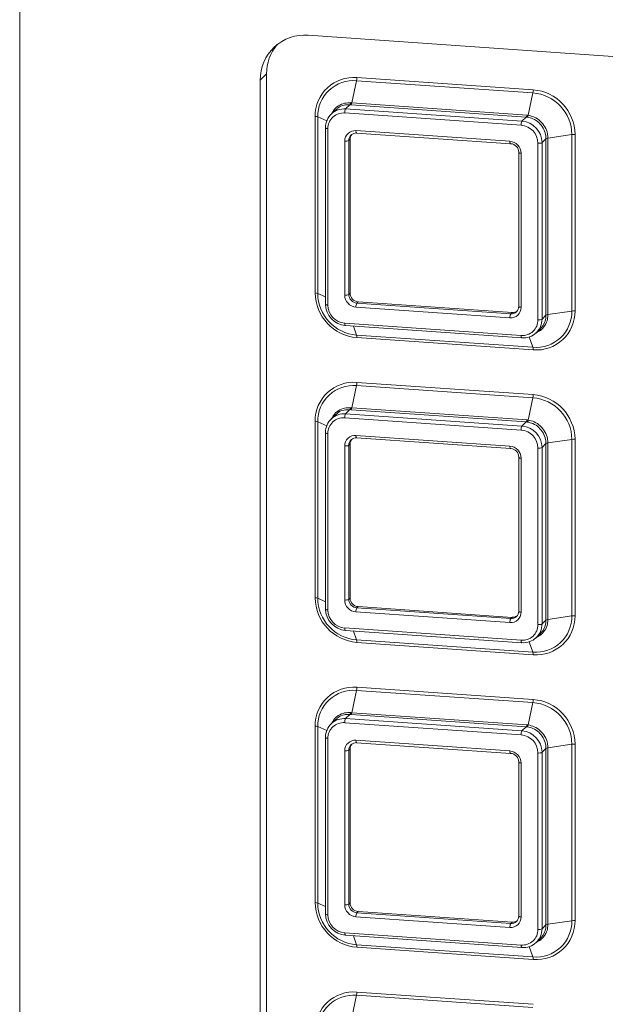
# Paper-space layout 'Sheet4' of a CAD drawing. Header units: millimetres. Extents: x 5 to 415, y 5 to 292.
# Tile 7 of 9: x 309 to 327, y 218 to 248. Entities that reach past the tile are written whole.
import ezdxf

# ---------------------------------------------------------------- set-up
doc = ezdxf.new("R2010")
doc.units = ezdxf.units.MM

psp = doc.layouts.new('Sheet4')

# ---------------------------------------------------------------- linework, layer by layer
at = {"color": 7, "linetype": 'Continuous', "lineweight": 15}
for p, q in [((309.028, 260.485), (309.028, 195.285)), ((343.801, 245.758), (317.721, 247.566)), ((316.272, 246.218), (316.466, 246.405)), ((316.466, 246.405), (316.466, 211.149)), ((316.272, 246.218), (316.272, 210.962)), ((319.175, 246.199), (319.032, 245.528)), ((324.488, 245.831), (319.175, 246.199)), ((319.185, 246.293), (324.497, 245.925)), ((324.488, 245.831), (324.345, 245.158)), ((318.973, 245.473), (318.844, 245.349)), ((319.009, 245.471), (318.973, 245.473)), ((319.001, 245.531), (319.032, 245.528)), ((324.286, 245.105), (319.009, 245.471)), ((319.032, 245.528), (324.309, 245.162)), ((317.927, 239.811), (317.927, 245.123)), ((318.546, 245.326), (318.41, 245.194)), ((324.131, 244.859), (318.818, 245.227)), ((318.844, 245.349), (324.157, 244.98)), ((318.003, 245.108), (318.003, 239.796)), ((324.286, 245.105), (324.157, 244.98)), ((318.237, 244.78), (318.237, 239.467)), ((318.311, 244.755), (318.311, 239.442)), ((319.156, 244.696), (323.793, 244.375)), ((319.175, 244.622), (323.812, 244.3)), ((325.66, 244.577), (324.938, 244.469)), ((325.66, 239.265), (325.66, 244.577)), ((325.755, 244.58), (325.755, 239.268)), ((318.818, 239.745), (318.818, 244.382)), ((318.98, 244.438), (318.941, 244.4)), ((318.941, 244.4), (318.941, 239.764)), ((318.98, 244.438), (318.98, 239.801)), ((324.638, 239.004), (324.638, 244.316)), ((324.88, 244.45), (324.76, 244.335)), ((324.76, 244.335), (324.76, 239.022)), ((324.88, 239.137), (324.88, 244.45)), ((324.938, 244.469), (324.938, 239.157)), ((324.057, 244.038), (324.057, 239.402)), ((324.131, 244.013), (324.131, 239.377)), ((318.98, 239.801), (318.941, 239.764)), ((319.221, 239.543), (319.182, 239.505)), ((319.182, 239.505), (323.819, 239.184)), ((319.221, 239.543), (323.858, 239.221)), ((323.793, 239.062), (319.156, 239.384)), ((323.858, 239.221), (323.819, 239.184)), ((325.66, 239.265), (324.938, 239.157)), ((318.818, 238.9), (324.131, 238.532)), ((324.88, 239.137), (324.76, 239.022)), ((318.837, 238.825), (324.15, 238.457)), ((324.591, 238.614), (324.713, 238.732)), ((319.175, 238.542), (324.488, 238.174)), ((324.497, 238.098), (319.185, 238.466)), ((319.185, 237.117), (324.497, 236.749)), ((319.175, 237.023), (319.032, 236.352)), ((324.488, 236.654), (319.175, 237.023)), ((324.488, 236.654), (324.345, 235.982)), ((318.973, 236.297), (318.844, 236.172)), ((319.009, 236.294), (318.973, 236.297)), ((319.001, 236.354), (319.032, 236.352)), ((324.286, 235.928), (319.009, 236.294)), ((319.032, 236.352), (324.309, 235.986)), ((317.927, 230.634), (317.927, 235.947)), ((318.003, 235.932), (318.003, 230.619)), ((318.546, 236.149), (318.41, 236.018)), ((324.131, 235.682), (318.818, 236.051)), ((318.844, 236.172), (324.157, 235.804)), ((324.286, 235.928), (324.157, 235.804)), ((318.237, 235.604), (318.237, 230.291)), ((318.311, 235.579), (318.311, 230.266)), ((319.156, 235.52), (323.793, 235.199)), ((319.175, 235.445), (323.812, 235.124)), ((325.66, 235.401), (324.938, 235.293)), ((325.66, 230.088), (325.66, 235.401)), ((325.755, 235.404), (325.755, 230.092)), ((318.818, 230.569), (318.818, 235.205)), ((318.98, 235.261), (318.941, 235.224)), ((318.941, 235.224), (318.941, 230.587)), ((318.98, 235.261), (318.98, 230.625)), ((324.638, 229.827), (324.638, 235.14)), ((324.88, 235.273), (324.76, 235.158)), ((324.76, 235.158), (324.76, 229.846)), ((324.88, 229.961), (324.88, 235.273)), ((324.938, 235.293), (324.938, 229.98)), ((324.057, 234.862), (324.057, 230.226)), ((324.131, 234.837), (324.131, 230.201)), ((318.98, 230.625), (318.941, 230.587)), ((319.221, 230.367), (319.182, 230.329)), ((319.182, 230.329), (323.819, 230.008)), ((319.221, 230.367), (323.858, 230.045)), ((323.793, 229.886), (319.156, 230.207)), ((323.858, 230.045), (323.819, 230.008)), ((325.66, 230.088), (324.938, 229.98)), ((318.818, 229.724), (324.131, 229.355)), ((324.88, 229.961), (324.76, 229.846)), ((318.837, 229.649), (324.15, 229.281)), ((324.591, 229.438), (324.713, 229.556)), ((319.175, 229.366), (324.488, 228.998)), ((324.497, 228.921), (319.185, 229.29)), ((319.185, 227.941), (324.497, 227.572)), ((319.175, 227.846), (319.032, 227.175)), ((324.488, 227.478), (319.175, 227.846)), ((324.488, 227.478), (324.345, 226.806)), ((318.973, 227.121), (318.844, 226.996)), ((319.009, 227.118), (318.973, 227.121)), ((319.001, 227.178), (319.032, 227.175)), ((324.286, 226.752), (319.009, 227.118)), ((319.032, 227.175), (324.309, 226.81)), ((317.927, 221.458), (317.927, 226.771)), ((318.003, 226.756), (318.003, 221.443)), ((318.546, 226.973), (318.41, 226.842)), ((324.131, 226.506), (318.818, 226.874)), ((318.844, 226.996), (324.157, 226.628)), ((324.286, 226.752), (324.157, 226.628)), ((318.237, 226.427), (318.237, 221.115)), ((318.311, 226.402), (318.311, 221.09)), ((319.156, 226.344), (323.793, 226.022)), ((319.175, 226.269), (323.812, 225.947)), ((325.66, 226.225), (324.938, 226.117)), ((325.66, 220.912), (325.66, 226.225)), ((325.755, 226.228), (325.755, 220.915)), ((318.818, 221.393), (318.818, 226.029)), ((318.98, 226.085), (318.941, 226.047)), ((318.941, 226.047), (318.941, 221.411)), ((318.98, 226.085), (318.98, 221.449)), ((324.638, 220.651), (324.638, 225.964)), ((324.88, 226.097), (324.76, 225.982)), ((324.76, 225.982), (324.76, 220.669)), ((324.88, 220.785), (324.88, 226.097)), ((324.938, 226.117), (324.938, 220.804)), ((324.057, 225.686), (324.057, 221.049)), ((324.131, 225.661), (324.131, 221.024)), ((318.98, 221.449), (318.941, 221.411)), ((319.221, 221.19), (319.182, 221.153)), ((319.182, 221.153), (323.819, 220.831)), ((319.221, 221.19), (323.858, 220.869)), ((323.793, 220.71), (319.156, 221.031)), ((323.858, 220.869), (323.819, 220.831)), ((325.66, 220.912), (324.938, 220.804)), ((318.818, 220.548), (324.131, 220.179)), ((324.88, 220.785), (324.76, 220.669)), ((318.837, 220.473), (324.15, 220.104)), ((324.591, 220.262), (324.713, 220.38)), ((319.175, 220.19), (324.488, 219.821)), ((324.497, 219.745), (319.185, 220.113)), ((319.185, 218.765), (324.497, 218.396)), ((319.175, 218.67), (319.032, 217.999)), ((324.488, 218.302), (319.175, 218.67))]:
    psp.add_line(p, q, dxfattribs=at)
at = {"color": 8, "linetype": 'Continuous', "lineweight": 15}
for p, q in [((318.003, 245.108), (318.275, 244.986)), ((318.003, 239.796), (318.237, 239.691)), ((319.175, 238.542), (319.079, 238.809)), ((324.488, 238.174), (324.375, 238.486)), ((318.003, 235.932), (318.275, 235.81)), ((318.003, 230.619), (318.237, 230.514)), ((319.175, 229.366), (319.079, 229.632)), ((324.488, 228.998), (324.375, 229.309)), ((318.003, 226.756), (318.275, 226.634)), ((318.003, 221.443), (318.237, 221.338)), ((319.175, 220.19), (319.079, 220.456)), ((324.488, 219.821), (324.375, 220.133))]:
    psp.add_line(p, q, dxfattribs=at)
at = {"color": 7, "linetype": 'Continuous', "lineweight": 15, "flags": 128}
for points in [[(318.24, 244.787), (318.237, 244.782), (318.237, 244.78)], [(323.812, 244.3), (323.814, 244.3), (323.819, 244.303)], [(324.06, 244.045), (324.057, 244.04), (324.057, 244.038)], [(324.15, 238.457), (324.152, 238.457), (324.157, 238.46)], [(318.24, 235.61), (318.237, 235.605), (318.237, 235.604)], [(323.812, 235.124), (323.814, 235.124), (323.819, 235.127)], [(324.06, 234.869), (324.057, 234.864), (324.057, 234.862)], [(324.15, 229.281), (324.152, 229.281), (324.157, 229.284)], [(318.237, 226.427), (318.237, 226.429), (318.24, 226.434)], [(323.812, 225.947), (323.814, 225.948), (323.819, 225.951)], [(324.06, 225.692), (324.057, 225.687), (324.057, 225.686)], [(324.157, 220.108), (324.152, 220.104), (324.15, 220.104)]]:
    psp.add_lwpolyline(points, dxfattribs=at)
at = {"color": 8, "linetype": 'Continuous', "lineweight": 15, "flags": 128}
for points in [[(318.237, 244.78), (318.238, 244.777), (318.242, 244.772), (318.25, 244.767), (318.262, 244.763), (318.276, 244.759), (318.293, 244.757), (318.311, 244.755)], [(319.156, 244.696), (319.157, 244.678), (319.158, 244.661), (319.161, 244.647), (319.164, 244.635), (319.168, 244.627), (319.172, 244.623), (319.175, 244.622)], [(323.793, 244.375), (323.793, 244.356), (323.795, 244.34), (323.797, 244.325), (323.8, 244.314), (323.804, 244.306), (323.809, 244.301), (323.812, 244.3)], [(324.057, 244.038), (324.058, 244.035), (324.062, 244.03), (324.07, 244.025), (324.082, 244.021), (324.096, 244.018), (324.113, 244.015), (324.131, 244.013)], [(318.237, 239.467), (318.238, 239.464), (318.242, 239.459), (318.25, 239.454), (318.262, 239.45), (318.276, 239.447), (318.293, 239.444), (318.311, 239.442)], [(324.057, 239.402), (324.058, 239.398), (324.062, 239.394), (324.07, 239.389), (324.082, 239.385), (324.096, 239.381), (324.113, 239.379), (324.131, 239.377)], [(318.818, 238.9), (318.819, 238.882), (318.82, 238.865), (318.823, 238.851), (318.826, 238.839), (318.83, 238.831), (318.834, 238.826), (318.837, 238.825)], [(324.131, 238.532), (324.131, 238.513), (324.133, 238.497), (324.135, 238.482), (324.138, 238.471), (324.142, 238.462), (324.147, 238.458), (324.15, 238.457)], [(318.237, 235.604), (318.238, 235.6), (318.242, 235.595), (318.25, 235.591), (318.262, 235.587), (318.276, 235.583), (318.293, 235.58), (318.311, 235.579)], [(319.156, 235.52), (319.157, 235.502), (319.158, 235.485), (319.161, 235.471), (319.164, 235.459), (319.168, 235.451), (319.172, 235.446), (319.175, 235.445)], [(323.793, 235.199), (323.793, 235.18), (323.795, 235.163), (323.797, 235.149), (323.8, 235.138), (323.804, 235.129), (323.809, 235.125), (323.812, 235.124)], [(324.057, 234.862), (324.058, 234.859), (324.062, 234.854), (324.07, 234.849), (324.082, 234.845), (324.096, 234.841), (324.113, 234.839), (324.131, 234.837)], [(318.237, 230.291), (318.238, 230.288), (318.242, 230.283), (318.25, 230.278), (318.262, 230.274), (318.276, 230.271), (318.293, 230.268), (318.311, 230.266)], [(324.057, 230.226), (324.058, 230.222), (324.062, 230.217), (324.07, 230.213), (324.082, 230.209), (324.096, 230.205), (324.113, 230.202), (324.131, 230.201)], [(318.818, 229.724), (318.819, 229.705), (318.82, 229.689), (318.823, 229.674), (318.826, 229.663), (318.83, 229.655), (318.834, 229.65), (318.837, 229.649)], [(324.131, 229.355), (324.131, 229.337), (324.133, 229.32), (324.135, 229.306), (324.138, 229.294), (324.142, 229.286), (324.147, 229.282), (324.15, 229.281)], [(318.311, 226.402), (318.293, 226.404), (318.276, 226.407), (318.262, 226.41), (318.25, 226.414), (318.242, 226.419), (318.238, 226.424), (318.237, 226.427)], [(319.156, 226.344), (319.157, 226.325), (319.158, 226.309), (319.161, 226.294), (319.164, 226.283), (319.168, 226.275), (319.172, 226.27), (319.175, 226.269)], [(323.793, 226.022), (323.793, 226.004), (323.795, 225.987), (323.797, 225.973), (323.8, 225.961), (323.804, 225.953), (323.809, 225.948), (323.812, 225.947)], [(324.057, 225.686), (324.058, 225.682), (324.062, 225.677), (324.07, 225.673), (324.082, 225.669), (324.096, 225.665), (324.113, 225.663), (324.131, 225.661)], [(318.311, 221.09), (318.293, 221.092), (318.276, 221.094), (318.262, 221.098), (318.25, 221.102), (318.242, 221.106), (318.238, 221.111), (318.237, 221.115)], [(324.057, 221.049), (324.058, 221.046), (324.062, 221.041), (324.07, 221.036), (324.082, 221.032), (324.096, 221.029), (324.113, 221.026), (324.131, 221.024)]]:
    psp.add_lwpolyline(points, dxfattribs=at)
at = {"color": 7, "linetype": 'Continuous', "lineweight": 15}
for centre, radius, start, end in [((317.609, 246.233), 1.338, 85.2232, 180.6624), ((317.824, 246.416), 1.358, 140.1965, 180.4479), ((319.088, 245.137), 1.161, 85.2232, 180.6624), ((319.085, 245.121), 1.082, 85.2232, 180.6624), ((318.715, 246.293), 0.469, 348.4632, 0.0882), ((324.028, 245.924), 0.469, 348.4632, 0.0882), ((324.387, 244.562), 1.273, 0.69, 85.4711), ((324.389, 244.564), 1.365, 0.69, 85.4711), ((318.887, 245.549), 0.115, 318.6994, 350.5899), ((318.907, 245.545), 0.126, 324.1216, 352.4612), ((317.918, 244.881), 0.242, 69.5754, 87.9591), ((318.798, 244.793), 0.557, 85.2232, 180.6624), ((318.779, 244.76), 0.468, 85.2232, 180.6624), ((319.039, 245.243), 0.222, 151.6924, 184.2746), ((324.183, 245.179), 0.126, 324.1216, 352.4612), ((324.224, 245.184), 0.123, 318.0155, 348.103), ((324.352, 244.875), 0.222, 151.6924, 184.2746), ((324.087, 244.31), 0.551, 0.69, 85.4711), ((324.105, 244.327), 0.656, 0.69, 85.4711), ((319.13, 244.385), 0.312, 85.2232, 180.6624), ((319.164, 244.403), 0.223, 85.2232, 180.6624), ((319.206, 244.439), 0.226, 141.3665, 180.4379), ((325.722, 244.13), 0.452, 85.9221, 97.981), ((318.85, 244.591), 0.212, 261.5, 295.4976), ((323.764, 244.009), 0.367, 0.69, 85.4711), ((323.798, 244.042), 0.262, 0.69, 85.4711), ((324.669, 244.526), 0.212, 261.5, 295.4976), ((324.946, 244.35), 0.12, 93.7944, 123.484), ((319.292, 239.827), 1.365, 180.69, 265.4711), ((317.918, 239.569), 0.242, 69.5754, 87.9591), ((319.276, 239.811), 1.273, 180.69, 265.4711), ((319.242, 239.804), 0.262, 180.69, 265.4711), ((318.85, 239.955), 0.212, 261.5, 295.4976), ((319.185, 239.75), 0.367, 180.69, 265.4711), ((319.203, 239.767), 0.262, 180.69, 265.4711), ((319.377, 239.4), 0.222, 151.6924, 184.2746), ((318.896, 239.482), 0.656, 180.69, 265.4711), ((318.862, 239.449), 0.551, 180.69, 265.4711), ((323.819, 239.373), 0.312, 265.2232, 0.6624), ((323.837, 239.406), 0.223, 265.2232, 0.6624), ((323.875, 239.448), 0.227, 265.5602, 306.5935), ((324.578, 239.252), 1.082, 265.2232, 0.6624), ((324.594, 239.254), 1.161, 265.2232, 0.6624), ((325.722, 238.817), 0.452, 85.9221, 97.981), ((324.014, 239.079), 0.222, 151.6924, 184.2746), ((324.17, 238.998), 0.468, 265.2232, 0.6624), ((324.203, 239.015), 0.557, 265.2232, 0.6624), ((324.669, 239.213), 0.212, 261.5, 295.4976), ((324.946, 239.037), 0.12, 93.7944, 123.484), ((318.94, 238.474), 0.245, 358.0666, 16.1062), ((324.252, 238.106), 0.245, 358.0666, 16.1062), ((319.088, 235.96), 1.161, 85.2232, 180.6624), ((318.715, 237.116), 0.469, 348.4632, 0.0882), ((319.085, 235.944), 1.082, 85.2232, 180.6624), ((324.028, 236.748), 0.469, 348.4632, 0.0882), ((324.387, 235.386), 1.273, 0.69, 85.4711), ((324.389, 235.388), 1.365, 0.69, 85.4711), ((318.887, 236.373), 0.115, 318.6994, 350.5899), ((318.907, 236.368), 0.126, 324.1216, 352.4612), ((317.918, 235.705), 0.242, 69.5754, 87.9591), ((318.798, 235.617), 0.557, 85.2232, 180.6624), ((318.779, 235.584), 0.468, 85.2232, 180.6624), ((319.039, 236.067), 0.222, 151.6924, 184.2746), ((324.183, 236.002), 0.126, 324.1216, 352.4612), ((324.224, 236.008), 0.123, 318.0155, 348.103), ((324.352, 235.699), 0.222, 151.6924, 184.2746), ((324.087, 235.133), 0.551, 0.69, 85.4711), ((324.105, 235.15), 0.656, 0.69, 85.4711), ((319.13, 235.209), 0.312, 85.2232, 180.6624), ((319.164, 235.226), 0.223, 85.2232, 180.6624), ((319.206, 235.263), 0.226, 141.3665, 180.4379), ((325.722, 234.954), 0.452, 85.9221, 97.981), ((318.85, 235.415), 0.212, 261.5, 295.4976), ((323.764, 234.833), 0.367, 0.69, 85.4711), ((323.798, 234.866), 0.262, 0.69, 85.4711), ((324.669, 235.349), 0.212, 261.5, 295.4976), ((324.946, 235.173), 0.12, 93.7944, 123.484), ((319.292, 230.651), 1.365, 180.69, 265.4711), ((317.918, 230.392), 0.242, 69.5754, 87.9591), ((319.276, 230.635), 1.273, 180.69, 265.4711), ((319.242, 230.628), 0.262, 180.69, 265.4711), ((318.896, 230.306), 0.656, 180.69, 265.4711), ((318.85, 230.778), 0.212, 261.5, 295.4976), ((319.185, 230.573), 0.367, 180.69, 265.4711), ((319.203, 230.59), 0.262, 180.69, 265.4711), ((319.377, 230.224), 0.222, 151.6924, 184.2746), ((318.862, 230.273), 0.551, 180.69, 265.4711), ((324.014, 229.902), 0.222, 151.6924, 184.2746), ((323.819, 230.197), 0.312, 265.2232, 0.6624), ((323.837, 230.23), 0.223, 265.2232, 0.6624), ((323.875, 230.272), 0.227, 265.5602, 306.5935), ((324.578, 230.076), 1.082, 265.2232, 0.6624), ((324.594, 230.078), 1.161, 265.2232, 0.6624), ((325.722, 229.641), 0.452, 85.9221, 97.981), ((324.17, 229.822), 0.468, 265.2232, 0.6624), ((324.203, 229.839), 0.557, 265.2232, 0.6624), ((324.669, 230.037), 0.212, 261.5, 295.4976), ((324.946, 229.861), 0.12, 93.7944, 123.484), ((318.94, 229.298), 0.245, 358.0666, 16.1062), ((324.252, 228.93), 0.245, 358.0666, 16.1062), ((319.088, 226.784), 1.161, 85.2232, 180.6624), ((318.715, 227.94), 0.469, 348.4632, 0.0882), ((319.085, 226.768), 1.082, 85.2232, 180.6624), ((324.028, 227.572), 0.469, 348.4632, 0.0882), ((324.387, 226.209), 1.273, 0.69, 85.4711), ((324.389, 226.211), 1.365, 0.69, 85.4711), ((318.887, 227.197), 0.115, 318.6994, 350.5899), ((318.907, 227.192), 0.126, 324.1216, 352.4612), ((317.918, 226.529), 0.242, 69.5754, 87.9591), ((318.798, 226.441), 0.557, 85.2232, 180.6624), ((318.779, 226.408), 0.468, 85.2232, 180.6624), ((319.039, 226.891), 0.222, 151.6924, 184.2746), ((324.183, 226.826), 0.126, 324.1216, 352.4612), ((324.224, 226.831), 0.123, 318.0155, 348.103), ((324.352, 226.522), 0.222, 151.6924, 184.2746), ((324.087, 225.957), 0.551, 0.69, 85.4711), ((324.105, 225.974), 0.656, 0.69, 85.4711), ((319.13, 226.033), 0.312, 85.2232, 180.6624), ((319.164, 226.05), 0.223, 85.2232, 180.6624), ((319.206, 226.087), 0.226, 141.3665, 180.4379), ((325.722, 225.777), 0.452, 85.9221, 97.981), ((318.85, 226.239), 0.212, 261.5, 295.4976), ((323.764, 225.656), 0.367, 0.69, 85.4711), ((323.798, 225.689), 0.262, 0.69, 85.4711), ((324.669, 226.173), 0.212, 261.5, 295.4976), ((324.946, 225.997), 0.12, 93.7944, 123.484), ((319.292, 221.475), 1.365, 180.69, 265.4711), ((317.918, 221.216), 0.242, 69.5754, 87.9591), ((319.276, 221.458), 1.273, 180.69, 265.4711), ((318.85, 221.602), 0.212, 261.5, 295.4976), ((319.203, 221.414), 0.262, 180.69, 265.4711), ((319.242, 221.452), 0.262, 180.69, 265.4711), ((318.896, 221.129), 0.656, 180.69, 265.4711), ((319.185, 221.397), 0.367, 180.69, 265.4711), ((319.377, 221.048), 0.222, 151.6924, 184.2746), ((318.862, 221.096), 0.551, 180.69, 265.4711), ((324.014, 220.726), 0.222, 151.6924, 184.2746), ((323.819, 221.021), 0.312, 265.2232, 0.6624), ((323.837, 221.053), 0.223, 265.2232, 0.6624), ((323.875, 221.095), 0.227, 265.5602, 306.5935), ((324.578, 220.9), 1.082, 265.2232, 0.6624), ((324.594, 220.902), 1.161, 265.2232, 0.6624), ((325.722, 220.465), 0.452, 85.9221, 97.981), ((324.17, 220.646), 0.468, 265.2232, 0.6624), ((324.203, 220.663), 0.557, 265.2232, 0.6624), ((324.669, 220.861), 0.212, 261.5, 295.4976), ((324.946, 220.684), 0.12, 93.7944, 123.484), ((318.94, 220.122), 0.245, 358.0666, 16.1062), ((324.252, 219.753), 0.245, 358.0666, 16.1062), ((319.088, 217.608), 1.161, 85.2232, 180.6624), ((318.715, 218.764), 0.469, 348.4632, 0.0882), ((319.085, 217.592), 1.082, 85.2232, 180.6624)]:
    psp.add_arc(centre, radius, start, end, dxfattribs=at)
at = {"color": 8, "linetype": 'Continuous', "lineweight": 15}
for centre in [(318.909, 220.531), (324.222, 220.162)]:
    psp.add_arc(centre, 0.0926, 169.6217, 218.8448, dxfattribs=at)
at = {"color": 7, "linetype": 'Continuous', "lineweight": 15}
for centre, major_axis, ratio, start_param, end_param in [((324.114, 244.25), (0.369, 0.87), 0.750021, 0.203113, 0.253134), ((324.092, 244.313), (0.341, 0.755), 0.708345, 0.207189, 0.25721), ((324.114, 235.074), (0.369, 0.87), 0.750021, 0.203113, 0.253134), ((324.092, 235.137), (0.341, 0.755), 0.708345, 0.207189, 0.25721), ((324.092, 225.961), (0.341, 0.755), 0.708345, 0.207189, 0.25721), ((324.114, 225.898), (0.369, 0.87), 0.750021, 0.203113, 0.253134)]:
    psp.add_ellipse(centre, major_axis=major_axis, ratio=ratio, start_param=start_param, end_param=end_param, dxfattribs=at)
at = {"color": 8, "linetype": 'Continuous', "lineweight": 15}
for points, knots in [([(318.444, 245.227), (318.454, 245.251), (318.491, 245.34), (318.621, 245.448), (318.804, 245.532), (318.938, 245.531), (319.001, 245.531)], [0, 0, 0, 0, 0.11464, 0.42225, 0.729645, 1, 1, 1, 1]), ([(324.938, 239.157), (324.935, 239.112), (324.928, 238.997), (324.856, 238.827), (324.732, 238.682), (324.622, 238.636), (324.576, 238.617)], [0, 0, 0, 0, 0.18635, 0.483493, 0.781464, 1, 1, 1, 1]), ([(318.444, 236.051), (318.454, 236.075), (318.491, 236.164), (318.621, 236.272), (318.804, 236.355), (318.938, 236.355), (319.001, 236.354)], [0, 0, 0, 0, 0.11464, 0.42225, 0.729645, 1, 1, 1, 1]), ([(324.938, 229.98), (324.935, 229.936), (324.928, 229.821), (324.856, 229.651), (324.732, 229.506), (324.622, 229.46), (324.576, 229.441)], [0, 0, 0, 0, 0.18635, 0.483493, 0.781464, 1, 1, 1, 1]), ([(318.444, 226.875), (318.454, 226.899), (318.491, 226.987), (318.621, 227.095), (318.804, 227.179), (318.938, 227.178), (319.001, 227.178)], [0, 0, 0, 0, 0.11464, 0.42225, 0.729645, 1, 1, 1, 1]), ([(324.938, 220.804), (324.935, 220.76), (324.928, 220.644), (324.856, 220.475), (324.732, 220.33), (324.622, 220.284), (324.576, 220.264)], [0, 0, 0, 0, 0.1863495, 0.4834927, 0.7814643, 1, 1, 1, 1])]:
    psp.add_open_spline(points, degree=3, knots=knots, dxfattribs=at)
at = {"color": 7, "linetype": 'Continuous', "lineweight": 15}
for points, knots in [([(318.973, 245.473), (318.915, 245.473), (318.79, 245.472), (318.64, 245.414), (318.574, 245.343), (318.552, 245.319)], [0, 0, 0, 0, 0.37069, 0.791389, 1, 1, 1, 1]), ([(324.345, 245.158), (324.406, 245.144), (324.538, 245.114), (324.717, 244.99), (324.856, 244.814), (324.928, 244.631), (324.935, 244.514), (324.938, 244.469)], [0, 0, 0, 0, 0.195874, 0.418297, 0.6401, 0.861286, 1, 1, 1, 1]), ([(324.88, 244.45), (324.877, 244.492), (324.87, 244.603), (324.802, 244.778), (324.669, 244.944), (324.499, 245.06), (324.374, 245.088), (324.316, 245.102)], [0, 0, 0, 0, 0.139076, 0.360706, 0.58265, 0.804784, 1, 1, 1, 1]), ([(324.707, 238.738), (324.738, 238.767), (324.815, 238.84), (324.87, 238.986), (324.877, 239.095), (324.88, 239.137)], [0, 0, 0, 0, 0.2857474, 0.7246092, 1, 1, 1, 1]), ([(318.973, 236.297), (318.915, 236.296), (318.79, 236.295), (318.64, 236.237), (318.574, 236.166), (318.552, 236.143)], [0, 0, 0, 0, 0.37069, 0.791389, 1, 1, 1, 1]), ([(324.345, 235.982), (324.406, 235.968), (324.538, 235.937), (324.717, 235.814), (324.856, 235.638), (324.928, 235.454), (324.935, 235.338), (324.938, 235.293)], [0, 0, 0, 0, 0.195874, 0.418297, 0.6401, 0.861286, 1, 1, 1, 1]), ([(324.88, 235.273), (324.877, 235.316), (324.87, 235.427), (324.802, 235.601), (324.669, 235.768), (324.499, 235.884), (324.374, 235.912), (324.316, 235.925)], [0, 0, 0, 0, 0.1390757, 0.3607063, 0.5826501, 0.8047842, 1, 1, 1, 1]), ([(324.707, 229.562), (324.738, 229.591), (324.815, 229.664), (324.87, 229.81), (324.877, 229.919), (324.88, 229.961)], [0, 0, 0, 0, 0.285747, 0.724609, 1, 1, 1, 1]), ([(318.973, 227.121), (318.915, 227.12), (318.79, 227.119), (318.64, 227.061), (318.574, 226.99), (318.552, 226.967)], [0, 0, 0, 0, 0.37069, 0.791389, 1, 1, 1, 1]), ([(324.88, 226.097), (324.877, 226.14), (324.87, 226.251), (324.802, 226.425), (324.669, 226.591), (324.499, 226.708), (324.374, 226.736), (324.316, 226.749)], [0, 0, 0, 0, 0.139076, 0.360706, 0.58265, 0.804784, 1, 1, 1, 1]), ([(324.345, 226.806), (324.406, 226.792), (324.538, 226.761), (324.717, 226.638), (324.856, 226.462), (324.928, 226.278), (324.935, 226.162), (324.938, 226.117)], [0, 0, 0, 0, 0.195874, 0.418297, 0.6401, 0.861286, 1, 1, 1, 1]), ([(324.707, 220.385), (324.738, 220.414), (324.815, 220.488), (324.87, 220.633), (324.877, 220.742), (324.88, 220.785)], [0, 0, 0, 0, 0.285747, 0.724609, 1, 1, 1, 1])]:
    psp.add_open_spline(points, degree=3, knots=knots, dxfattribs=at)

doc.saveas('drawing.dxf')
